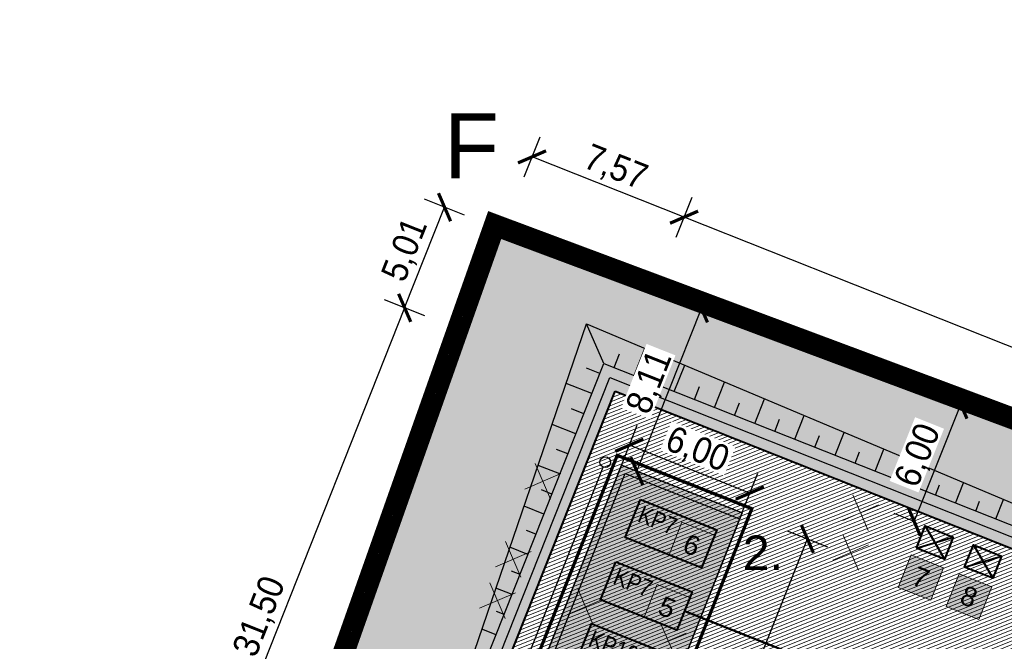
# Model space of a CAD drawing. Header units: millimetres. Extents: x -420 to 7389807, y 100 to 5530098.
# Tile 9 of 19: x 880 to 925, y 384 to 412. Entities that reach past the tile are written whole.
import ezdxf
from ezdxf.enums import TextEntityAlignment as Align
from ezdxf.lldxf.tags import DXFTag

# ---------------------------------------------------------------- set-up
doc = ezdxf.new("R2010")
doc.units = ezdxf.units.MM
doc.linetypes.add('DASHDOTX2', pattern=[2, 1, -0.5, 0, -0.5])
doc.linetypes.add('HIDDEN', pattern=[0.375, 0.25, -0.125])
for name, color, linetype, lineweight in [('_opisy', 7, 'Continuous', 0), ('_symbole', 7, 'Continuous', 13), ('_wymiary', 7, 'Continuous', 9), ('A_OGODZENIE', 200, 'Continuous', 30), ('A_Z_drogi grube', 7, 'Continuous', 40), ('A_Z_granice działek', 74, 'Continuous', 13), ('A_Z_hatch_kreskowanie', 252, 'Continuous', 9), ('A_Z_kontenery', 151, 'Continuous', 40), ('A_Z_podkład mapa tiff', 7, 'Continuous', 15), ('A_Z_przerywana_obiekty nad', 7, 'HIDDEN', 30), ('A_Z_sieć_wodna', 160, 'Continuous', 30), ('A_Z_zakres działek-opracowania', 161, 'DASHDOTX2', 13), ('A_Z_zieleń_trawa', 95, 'Continuous', 9), ('A_ściany proj.', 7, 'Continuous', 30), ('D_skarpy', 94, 'Continuous', 30)]:
    doc.layers.add(name, color=color, linetype=linetype, lineweight=lineweight)
doc.layers.add('A_opis', color=7, linetype='Continuous')
doc.layers.add('A_wyposażenie', color=7, linetype='Continuous', lineweight=5, true_color=0xe0a400)
doc.layers.add('S kanalizacja deszczowa', color=7, linetype='ICAD_ISO03W100', lineweight=30, true_color=0xc18e00)
doc.layers.add('A_Z_hatch_budynek 2', color=7, linetype='Continuous', lineweight=0, true_color=0xc5c9f6, transparency=0.7)
doc.styles.add('ARIAL_CE', font='arial.ttf')
doc.styles.get("Standard").update_dxf_attribs({"font": 'arial.ttf', "width": 0.9})
tags = doc.linetypes.add('ICAD_ISO03W100', pattern=[30, 12, -18]).pattern_tags.tags
tags[6:7] = [DXFTag(74, 4), DXFTag(75, 0), DXFTag(340, '0'), DXFTag(46, 1.0), DXFTag(50, 0.0), DXFTag(44, 0.0), DXFTag(45, 0.0)]
tags[4:5] = [DXFTag(74, 4), DXFTag(75, 0), DXFTag(340, '0'), DXFTag(46, 1.0), DXFTag(50, 0.0), DXFTag(44, 0.0), DXFTag(45, 0.0)]
doc.linetypes.add('OGRODZENIE1', pattern='A,0.25,-0.1,[133,ltypeshp.shx,S=0.1,R=0,X=-0.1,Y=0],-0.1,1', length=1.45)
doc.dimstyles.new('1_500', dxfattribs={"dimtxt": 1.2, "dimasz": 1, "dimexe": 1, "dimexo": 0.625, "dimgap": 0.2, "dimtad": 1, "dimzin": 0, "dimtxsty": 'Standard', "dimblk": 'ARCHTICK', "dimblk1": 'ARCHTICK', "dimblk2": 'ARCHTICK', "dimcen": 1, "dimclrd": 256, "dimclre": 256, "dimclrt": 256, "dimadec": 0, "dimazin": 0, "dimtfac": 1, "dimtmove": 1, "dimatfit": 3, "dimldrblk": 'ARCHTICK', "dimfxl": 1, "dimfxlon": 1, "dimtfill": 1, "dimarcsym": 1})
picture_1 = doc.add_image_def('image1.tiff', size_in_pixel=(3306, 2337))

# ---------------------------------------------------------------- blocks, each defined once
blk = doc.blocks.new('numeracja kontenera')
at = {"layer": 'A_opis', "linetype": 'Continuous', "true_color": 0xffffff}
blk.add_hatch(color=7, dxfattribs=at).paths.add_polyline_path([(-0.63, 0.63), (2.62, 0.63), (2.62, -2.62), (-0.63, -2.62)])
at = {"layer": '_symbole'}
blk.add_lwpolyline([(-0.63, 0.63), (2.62, 0.63), (2.62, -2.62), (-0.63, -2.62)], close=True, dxfattribs=at)
at = {"color": 102, "ltscale": 0.02, "true_color": 0x19e52a, "style": 'ARIAL_CE'}
blk.add_attdef('A', text='', height=2.925, dxfattribs=at).set_placement((0.995, -0.995), align=Align.MIDDLE_CENTER)
blk = doc.blocks.new('_ArchTick')
at = {"color": 0, "linetype": 'ByBlock', "const_width": 0.15}
blk.add_lwpolyline([(-0.5, -0.5), (0.5, 0.5)], dxfattribs=at)
blk = doc.blocks.new('*D18')
at = {"layer": '_wymiary', "lineweight": -2}
for p, q in [((909.919, 402.23), (910.656, 404.089)), ((971.639, 378.829), (910.287, 403.16)), ((971.27, 377.899), (972.007, 379.758))]:
    blk.add_line(p, q, dxfattribs=at)
at = {"layer": 'Defpoints', "color": 0}
for p in [(910.287, 403.16), (907.093, 395.106), (968.445, 370.775)]:
    blk.add_point(p, dxfattribs=at)
at = {"layer": '_wymiary', "lineweight": -2}
for p, rotation in [((910.287, 403.16), 158.3673339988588), ((971.639, 378.829), 338.3673339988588)]:
    blk.add_blockref('_ArchTick', p, dxfattribs=dict(at, rotation=rotation))
at = {"layer": '_wymiary', "insert": (941.303, 391.851), "char_height": 1.2, "attachment_point": 5, "rotation": 338.3673, "bg_fill": 3, "box_fill_scale": 1.1, "bg_fill_color": 257, "bg_fill_transparency": 0}
blk.add_mtext('66,00', dxfattribs=at)
blk = doc.blocks.new('*D19')
at = {"layer": '_wymiary', "lineweight": -2}
for p, q in [((902.884, 405.02), (903.622, 406.879)), ((910.287, 403.16), (903.253, 405.95)), ((909.919, 402.23), (910.656, 404.089))]:
    blk.add_line(p, q, dxfattribs=at)
at = {"layer": 'Defpoints', "color": 0}
for p in [(903.253, 405.95), (900.059, 397.896), (907.093, 395.106)]:
    blk.add_point(p, dxfattribs=at)
at = {"layer": '_wymiary', "lineweight": -2}
for p, rotation in [((903.253, 405.95), 158.3673339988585), ((910.287, 403.16), 338.3673339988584)]:
    blk.add_blockref('_ArchTick', p, dxfattribs=dict(at, rotation=rotation))
at = {"layer": '_wymiary', "insert": (907.106, 405.402), "char_height": 1.2, "attachment_point": 5, "rotation": 338.3673, "bg_fill": 3, "box_fill_scale": 1.1, "bg_fill_color": 257, "bg_fill_transparency": 0}
blk.add_mtext('7,57', dxfattribs=at)
blk = doc.blocks.new('*D21')
at = {"layer": '_wymiary', "lineweight": -2}
for p, q in [((898.29, 398.598), (896.431, 399.335)), ((897.36, 398.966), (885.748, 369.685)), ((886.677, 369.316), (884.818, 370.054))]:
    blk.add_line(p, q, dxfattribs=at)
at = {"layer": 'Defpoints', "color": 0}
for p in [(907.093, 395.106), (885.748, 369.685), (895.477, 365.826)]:
    blk.add_point(p, dxfattribs=at)
at = {"layer": '_wymiary', "lineweight": -2}
for p, rotation in [((897.36, 398.966), 68.36733399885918), ((885.748, 369.685), 248.3673339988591)]:
    blk.add_blockref('_ArchTick', p, dxfattribs=dict(at, rotation=rotation))
at = {"layer": '_wymiary', "insert": (890.698, 384.665), "char_height": 1.2, "attachment_point": 5, "rotation": 68.3673, "bg_fill": 3, "box_fill_scale": 1.1, "bg_fill_color": 257, "bg_fill_transparency": 0}
blk.add_mtext('31,50', dxfattribs=at)
blk = doc.blocks.new('*D23')
at = {"layer": '_wymiary', "lineweight": -2}
for p, q in [((915.063, 388.645), (916.922, 387.907)), ((907.698, 367.362), (915.993, 388.276)), ((906.769, 367.731), (908.628, 366.993))]:
    blk.add_line(p, q, dxfattribs=at)
at = {"layer": 'Defpoints', "color": 0}
for p in [(912.969, 389.475), (915.993, 388.276), (904.675, 368.561)]:
    blk.add_point(p, dxfattribs=at)
at = {"layer": '_wymiary', "lineweight": -2}
for p, rotation in [((915.993, 388.276), 68.36719445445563), ((907.698, 367.362), 248.3671944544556)]:
    blk.add_blockref('_ArchTick', p, dxfattribs=dict(at, rotation=rotation))
at = {"layer": '_wymiary', "insert": (910.989, 378.159), "char_height": 1.2, "attachment_point": 5, "rotation": 68.3672, "bg_fill": 3, "box_fill_scale": 1.1, "bg_fill_color": 257, "bg_fill_transparency": 0}
blk.add_mtext('22,50', dxfattribs=at)
blk = doc.blocks.new('*D28')
at = {"layer": '_wymiary', "lineweight": -2}
for p, q in [((907.388, 391.677), (908.125, 393.536)), ((913.334, 390.395), (907.756, 392.607)), ((912.965, 389.465), (913.702, 391.324))]:
    blk.add_line(p, q, dxfattribs=at)
at = {"layer": 'Defpoints', "color": 0}
for p in [(907.756, 392.607), (899.097, 370.773), (904.712, 368.654)]:
    blk.add_point(p, dxfattribs=at)
at = {"layer": '_wymiary', "lineweight": -2}
for p, rotation in [((907.756, 392.607), 158.3673445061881), ((913.334, 390.395), 338.367344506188)]:
    blk.add_blockref('_ArchTick', p, dxfattribs=dict(at, rotation=rotation))
at = {"layer": '_wymiary', "insert": (910.885, 392.357), "char_height": 1.2, "attachment_point": 5, "rotation": 338.3673, "bg_fill": 3, "box_fill_scale": 1.1, "bg_fill_color": 257, "bg_fill_transparency": 0}
blk.add_mtext('6,00', dxfattribs=at)
blk = doc.blocks.new('*D30')
at = {"layer": '_wymiary', "lineweight": -2}
for p, q in [((908.102, 391.407), (911.09, 398.942)), ((910.961, 398.993), (912.019, 398.573)), ((907.973, 391.458), (909.031, 391.038))]:
    blk.add_line(p, q, dxfattribs=at)
at = {"layer": 'Defpoints', "color": 0}
for p in [(910.38, 399.223), (911.09, 398.942), (907.392, 391.688)]:
    blk.add_point(p, dxfattribs=at)
at = {"layer": '_wymiary', "lineweight": -2}
for p, rotation in [((911.09, 398.942), 68.36734450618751), ((908.102, 391.407), 248.3673445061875)]:
    blk.add_blockref('_ArchTick', p, dxfattribs=dict(at, rotation=rotation))
at = {"layer": '_wymiary', "insert": (908.739, 395.514), "char_height": 1.2, "attachment_point": 5, "rotation": 68.3673, "bg_fill": 3, "box_fill_scale": 1.1, "bg_fill_color": 257, "bg_fill_transparency": 0}
blk.add_mtext('8,11', dxfattribs=at)
blk = doc.blocks.new('*D63')
at = {"layer": '_wymiary', "lineweight": -2}
for p, q in [((923.097, 394.488), (922.168, 394.858)), ((920.937, 389.075), (923.097, 394.488)), ((920.937, 389.075), (920.008, 389.446))]:
    blk.add_line(p, q, dxfattribs=at)
at = {"layer": 'Defpoints', "color": 0}
for p in [(923.097, 394.488), (923.604, 394.285), (921.444, 388.873)]:
    blk.add_point(p, dxfattribs=at)
at = {"layer": '_wymiary', "lineweight": -2}
for p, rotation in [((923.097, 394.488), 68.24718882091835), ((920.937, 389.075), 248.2471888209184)]:
    blk.add_blockref('_ArchTick', p, dxfattribs=dict(at, rotation=rotation))
at = {"layer": '_wymiary', "insert": (921.161, 392.123), "char_height": 1.2, "attachment_point": 5, "rotation": 68.2472, "bg_fill": 3, "box_fill_scale": 1.1, "bg_fill_color": 257, "bg_fill_transparency": 0}
blk.add_mtext('6,00', dxfattribs=at)
blk = doc.blocks.new('*D69')
at = {"layer": '_wymiary', "lineweight": -2}
for p, q in [((900.136, 403.252), (898.277, 403.99)), ((897.36, 398.966), (899.206, 403.621)), ((898.29, 398.598), (896.431, 399.335))]:
    blk.add_line(p, q, dxfattribs=at)
at = {"layer": 'Defpoints', "color": 0}
for p in [(899.206, 403.621), (908.94, 399.761), (907.093, 395.106)]:
    blk.add_point(p, dxfattribs=at)
at = {"layer": '_wymiary', "lineweight": -2}
for p, rotation in [((899.206, 403.621), 68.36733399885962), ((897.36, 398.966), 248.3673339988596)]:
    blk.add_blockref('_ArchTick', p, dxfattribs=dict(at, rotation=rotation))
at = {"layer": '_wymiary', "insert": (897.427, 401.633), "char_height": 1.2, "attachment_point": 5, "rotation": 68.3673, "bg_fill": 3, "box_fill_scale": 1.1, "bg_fill_color": 257, "bg_fill_transparency": 0}
blk.add_mtext('5,01', dxfattribs=at)
blk = doc.blocks.new('wyburzenia')
at = {"color": 1, "ltscale": 2}
for points in [[(-1.273, 1.273), (1.273, -1.273)], [(1.273, 1.273), (-1.273, -1.273)]]:
    blk.add_lwpolyline(points, dxfattribs=at)

msp = doc.modelspace()

# ---------------------------------------------------------------- hatches: boundary and pattern name
at = {"layer": 'A_Z_hatch_budynek 2'}
h = msp.add_hatch(color=256, dxfattribs=at)
h.dxf.hatch_style = 1
h.paths.add_polyline_path([(907.392, 391.688), (912.969, 389.476), (904.712, 368.654), (899.134, 370.866)])
at = {"layer": 'A_Z_hatch_kreskowanie'}
h = msp.add_hatch(dxfattribs=at)
h.set_pattern_fill('ANSI31', color=256, scale=0.05, angle=358.3354)
h.set_pattern_definition([(381.702659, (1890.73047, 346.221), (-0.058704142, 0.147497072), [])])
h.paths.add_polyline_path([(907.093, 395.106), (968.445, 370.775), (955.169, 337.312), (905.437, 357.035), (904.644, 362.191), (895.477, 365.826)])

# ---------------------------------------------------------------- linework, layer by layer
at = {"layer": 'A_Z_drogi grube'}
msp.add_lwpolyline([(907.093, 395.106), (968.445, 370.775), (955.169, 337.312), (905.437, 357.035), (904.644, 362.191), (895.477, 365.826)], close=True, dxfattribs=at)
at = {"layer": 'A_Z_granice działek', "linetype": 'ByBlock', "ltscale": 6, "const_width": 0.5}
msp.add_lwpolyline([(901.677, 402.473), (973.759, 375.557), (955.35, 329.71), (885.72, 357.324)], close=True, dxfattribs=at)
at = {"layer": 'A_Z_kontenery'}
msp.add_lwpolyline([(907.127, 387.221), (910.659, 385.821), (909.959, 384.054), (906.426, 385.455)], close=True, dxfattribs=at)
at = {"layer": 'A_Z_przerywana_obiekty nad', "ltscale": 6, "const_width": 0.15}
msp.add_lwpolyline([(907.196, 392.143), (913.424, 389.673), (904.871, 368.107), (898.643, 370.577)], close=True, dxfattribs=at)
at = {"layer": 'A_Z_zakres działek-opracowania', "ltscale": 2, "const_width": 0.5}
msp.add_lwpolyline([(885.248, 357.49), (901.375, 403.119), (974.414, 375.846), (956, 329.988), (1027.671, 301.206), (1098.756, 272.885), (1119.008, 265.182), (1124.658, 263.258), (1149.055, 255.268), (1146.117, 241.097), (1137.626, 241.667), (1130.021, 242.105), (1092.109, 264.731), (1046.604, 282.882), (882.123, 348.509)], close=True, dxfattribs=at)
at = {"layer": 'D_skarpy', "linetype": 'Continuous'}
for p, q in [((896.133, 370.079), (905.774, 398.226)), ((905.774, 398.226), (966.977, 372.433)), ((906.568, 396.39), (905.774, 398.226)), ((896.133, 370.079), (906.568, 396.39)), ((906.568, 396.39), (966.977, 372.433))]:
    msp.add_line(p, q, dxfattribs=at)
at = {"layer": 'S kanalizacja deszczowa', "linetype": 'Continuous', "ltscale": 0.1}
msp.add_lwpolyline([(898.032, 370.12), (906.547, 391.593)], dxfattribs=at)
msp.add_circle((906.64, 391.825), 0.25, dxfattribs=at)

# ---------------------------------------------------------------- block references
at = {"ltscale": 0.02}
ref = msp.add_blockref('numeracja kontenera', (909.224, 385.755), dxfattribs=dict(at, xscale=0.4999999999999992, yscale=0.4999999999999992, zscale=0.4999999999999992, rotation=338.3673011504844))
ref.add_attrib('A', '5', dxfattribs={"color": 102, "ltscale": 0.02, "true_color": 0x19e52a, "height": 0.9, "rotation": 338.3673, "style": 'ARIAL_CE'}).set_placement((909.503, 385.107), align=Align.MIDDLE_CENTER)

# ---------------------------------------------------------------- texts
at = {"layer": '_opisy'}
msp.add_text('2.', height=1.6, dxfattribs=at).set_placement((913.933, 387.63), align=Align.MIDDLE_CENTER)
at = {"layer": '_opisy', "insert": (907.239, 386.962), "char_height": 0.8, "width": 1.86412, "attachment_point": 1, "rotation": 338.3673}
msp.add_mtext('{\\W0.85;KP7}', dxfattribs=at)
at = {"layer": 'A_Z_zakres działek-opracowania', "linetype": 'HIDDEN', "ltscale": 6}
msp.add_text('F', height=3, dxfattribs=at).set_placement((900.449, 404.06), align=Align.BOTTOM_CENTER)

# ---------------------------------------------------------------- pictures from other files: only their frames are drawn
at = {"layer": 'A_Z_podkład mapa tiff'}
image = msp.add_image(picture_1, insert=(743.588, 215.996), size_in_units=(419.806, 296.759), rotation=-0.44367, dxfattribs=dict(at, fade=20))
image.dxf.flags = 7

# ---------------------------------------------------------------- next in the draw order: dimensions: what is measured, and where the dimension line sits
at = {"layer": '_wymiary'}
dim = msp.add_aligned_dim(p1=(968.445, 370.775), p2=(907.093, 395.106), distance=-8.664, dimstyle='1_500', dxfattribs=at)
dim.commit()
dim.dimension.update_dxf_attribs({"geometry": '*D18', "text_midpoint": (941.303, 391.851)})

# ---------------------------------------------------------------- next in the draw order: linework, layer by layer
at = {"layer": 'A_Z_kontenery'}
for p, q in [((921.444, 388.873), (922.34, 387.334)), ((921.038, 387.85), (922.745, 388.357)), ((923.672, 387.993), (924.568, 386.455)), ((923.267, 386.971), (924.974, 387.477))]:
    msp.add_line(p, q, dxfattribs=at)
for points in [[(921.038, 387.85), (921.444, 388.873), (922.745, 388.357), (922.34, 387.334)], [(923.267, 386.971), (923.672, 387.993), (924.974, 387.477), (924.568, 386.455)]]:
    msp.add_lwpolyline(points, close=True, dxfattribs=at)
at = {"layer": 'D_skarpy', "linetype": 'Continuous'}
for points in [[(911.695, 394.357), (912.162, 395.534)], [(912.625, 393.988), (912.854, 394.567)], [(914.484, 393.251), (914.706, 393.81)], [(915.413, 392.882), (915.849, 393.981)], [(917.273, 392.145), (917.692, 393.204)], [(916.343, 392.514), (916.557, 393.053)], [(918.202, 391.776), (918.408, 392.296)], [(919.132, 391.408), (919.536, 392.427)], [(920.061, 391.039), (920.259, 391.539)], [(920.991, 390.67), (921.379, 391.65)], [(922.85, 389.933), (923.223, 390.873)], [(921.92, 390.302), (922.111, 390.782)], [(923.78, 389.564), (923.962, 390.024)], [(924.709, 389.196), (925.066, 390.096)]]:
    msp.add_lwpolyline(points, dxfattribs=at)

# ---------------------------------------------------------------- next in the draw order: block references
at = {"ltscale": 0.02}
ref = msp.add_blockref('numeracja kontenera', (920.964, 387.134), dxfattribs=dict(at, xscale=0.4999999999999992, yscale=0.4999999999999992, zscale=0.4999999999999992, rotation=338.3673011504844))
ref.add_attrib('A', '7', dxfattribs={"color": 102, "ltscale": 0.02, "true_color": 0x19e52a, "height": 0.9, "rotation": 338.3673, "style": 'ARIAL_CE'}).set_placement((921.243, 386.486), align=Align.MIDDLE_CENTER)
ref = msp.add_blockref('numeracja kontenera', (923.193, 386.254), dxfattribs=dict(at, xscale=0.4999999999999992, yscale=0.4999999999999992, zscale=0.4999999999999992, rotation=338.3673011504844))
ref.add_attrib('A', '8', dxfattribs={"color": 102, "ltscale": 0.02, "true_color": 0x19e52a, "height": 0.9, "rotation": 338.3673, "style": 'ARIAL_CE'}).set_placement((923.471, 385.607), align=Align.MIDDLE_CENTER)
at = {"layer": '_wymiary', "color": 2, "xscale": 0.5, "yscale": 0.5, "zscale": 0.5, "rotation": 68.36727649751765}
for p in [(918.454, 389.488), (917.997, 387.647)]:
    msp.add_blockref('wyburzenia', p, dxfattribs=at)

# ---------------------------------------------------------------- next in the draw order: dimensions: what is measured, and where the dimension line sits
at = {"layer": '_wymiary'}
dim = msp.add_linear_dim(base=(903.253, 405.95), p1=(907.093, 395.106), p2=(900.059, 397.896), angle=158.3673, dimstyle='1_500', dxfattribs=at)
dim.commit()
dim.dimension.update_dxf_attribs({"geometry": '*D19', "text_midpoint": (907.106, 405.402)})

# ---------------------------------------------------------------- next in the draw order: hatches: boundary and pattern name
at = {"layer": 'A_Z_zieleń_trawa'}
h = msp.add_hatch(dxfattribs=at)
h.set_pattern_fill('AR-CONC', color=256, scale=0.015, angle=358)
h.set_pattern_definition([(386.36733, (1852.0132, 375.055), (2.4077416, -1.3145245), [0.28575, -3.14325]), (691.36733, (1852.0132, 375.055), (0.664523, 2.837427), [0.2286, -2.514609]), (436.81878, (1852.2138, 374.9456), (3.072264, 1.5229026), [0.24285, -2.671354]), (382.55153, (1852.3186, 375.7532), (3.472369, -2.207764), [0.428625, -4.714875]), (433.0029, (1852.608, 375.5692), (4.750202, 1.972606), [0.364275, -4.007034]), (687.5515, (1852.3186, 375.753), (4.750202, 1.972606), [0.3429, -3.771896]), (357.36733, (1852.5913, 375.426), (1.4685593, -2.316998), [0.28575, -3.14325]), (662.36733, (1852.5913, 375.426), (1.95682, 2.159494), [0.2286, -2.5146]), (407.81878, (1852.7137, 375.2328), (3.425379, -0.157504), [0.24285, -2.671349]), (373.86733, (1852.0132, 375.0551), (0.5508791, 1.1433846), [0, -2.48412, 0, -2.5527, 0, -2.524125]), (343.86733, (1852.0132, 375.0551), (1.5206297, 0.9748916), [0, -1.45542, 0, -2.42697, 0, -0.962025]), (303.86733, (1851.2348, 375.3957), (1.8288406, -0.8940404), [0, -0.9525, 0, -2.9718, 0, -3.94335]), (293.86733, (1850.8858, 375.5484), (2.1884847, -0.5413), [0, -1.23825, 0, -1.97358, 0, -2.80035])])
h.paths.add_polyline_path([(968.445, 370.775), (955.169, 337.312), (905.47, 357.022), (904.644, 362.191), (895.477, 365.826), (907.093, 395.106)])
edge = h.paths.add_edge_path()
edge.add_line((943.306, 340.628), (943.782, 341.828))
edge.add_line((943.782, 341.828), (950.986, 338.971))
edge.add_line((950.986, 338.971), (950.171, 336.915))
edge.add_arc((954.818, 335.071), 5, 158.3673, 231.6147)
edge.add_line((951.714, 331.152), (937.756, 336.688))
edge.add_arc((937.496, 342.932), 6.25, 272.3787, 338.3673)
edge = h.paths.add_edge_path()
edge.add_line((973.759, 375.557), (955.35, 329.71))
edge.add_line((955.35, 329.71), (914.909, 345.748))
edge.add_arc((918.173, 351.078), 6.25, 158.3674, 238.5191, ccw=False)
edge.add_line((912.364, 353.382), (912.674, 354.165))
edge.add_line((912.674, 354.165), (905.47, 357.022))
edge.add_line((905.47, 357.022), (904.815, 355.37))
edge.add_arc((900.167, 357.214), 5, 251.1851, 338.3673, ccw=False)
edge.add_line((898.554, 352.481), (895.989, 353.355))
edge.add_line((895.989, 353.355), (895.954, 353.266))
edge.add_line((895.954, 353.266), (885.72, 357.324))
edge.add_line((885.72, 357.324), (901.677, 402.473))
edge.add_line((901.677, 402.473), (973.759, 375.557))

# ---------------------------------------------------------------- next in the draw order: linework, layer by layer
at = {"layer": 'D_skarpy', "linetype": 'Continuous'}
for points in [[(909.836, 395.094), (910.319, 396.311)], [(910.766, 394.726), (911.003, 395.324)]]:
    msp.add_lwpolyline(points, dxfattribs=at)

# ---------------------------------------------------------------- next in the draw order: dimensions: what is measured, and where the dimension line sits
at = {"layer": '_wymiary'}
dim = msp.add_aligned_dim(p1=(904.675, 368.561), p2=(912.969, 389.475), distance=-3.253, dimstyle='1_500', dxfattribs=at)
dim.commit()
dim.dimension.update_dxf_attribs({"geometry": '*D23', "text_midpoint": (910.989, 378.159)})

# ---------------------------------------------------------------- next in the draw order: texts
at = {"layer": '_opisy', "insert": (908.382, 389.843), "char_height": 0.8, "width": 1.86412, "attachment_point": 1, "rotation": 338.3673}
msp.add_mtext('{\\W0.85;KP7}', dxfattribs=at)

# ---------------------------------------------------------------- next in the draw order: dimensions: what is measured, and where the dimension line sits
at = {"layer": '_wymiary'}
dim = msp.add_linear_dim(base=(885.748, 369.685), p1=(907.093, 395.106), p2=(895.477, 365.826), angle=248.3673, dimstyle='1_500', dxfattribs=at)
dim.commit()
dim.dimension.update_dxf_attribs({"geometry": '*D21', "text_midpoint": (890.698, 384.665)})

# ---------------------------------------------------------------- next in the draw order: linework, layer by layer
at = {"layer": 'A_Z_kontenery'}
msp.add_lwpolyline([(905.099, 382.109), (908.817, 380.634), (909.702, 382.865), (905.984, 384.34)], close=True, dxfattribs=at)
at = {"layer": 'A_ściany proj.'}
for points in [[(907.392, 391.687), (912.969, 389.475), (904.675, 368.561), (899.097, 370.773)], [(902.01, 378.117), (907.587, 375.905), (912.969, 389.476), (907.392, 391.688)], [(907.56, 391.299), (912.859, 389.197), (907.587, 375.905), (902.289, 378.006)]]:
    msp.add_lwpolyline(points, close=True, dxfattribs=at)
at = {"layer": 'D_skarpy', "linetype": 'Continuous'}
msp.add_lwpolyline([(905.646, 394.067), (905.075, 394.293)], dxfattribs=at)

# ---------------------------------------------------------------- next in the draw order: dimensions: what is measured, and where the dimension line sits
at = {"layer": '_wymiary', "color": 2}
dim = msp.add_linear_dim(base=(907.756, 392.607), p1=(904.712, 368.654), p2=(899.097, 370.773), angle=338.3673, dimstyle='1_500', dxfattribs=at)
dim.commit()
dim.dimension.update_dxf_attribs({"geometry": '*D28', "text_midpoint": (910.885, 392.357)})

# ---------------------------------------------------------------- next in the draw order: linework, layer by layer
at = {"layer": 'A_wyposażenie', "const_width": 0.1}
msp.add_lwpolyline([(910.307, 384.938), (921.462, 380.514), (921.038, 379.445), (921.886, 381.583)], dxfattribs=at)
at = {"layer": 'A_Z_kontenery'}
msp.add_lwpolyline([(908.27, 390.103), (911.802, 388.702), (911.101, 386.936), (907.569, 388.337)], close=True, dxfattribs=at)
at = {"layer": 'A_Z_sieć_wodna', "linetype": 'HIDDEN', "ltscale": 20}
msp.add_circle((893.488, 367.558), 75, dxfattribs=at)
at = {"layer": 'D_skarpy', "linetype": 'Continuous'}
for points in [[(913.554, 393.62), (914.006, 394.757)], [(905.277, 393.137), (904.18, 393.572)], [(904.909, 392.207), (904.382, 392.416)], [(904.54, 391.278), (903.531, 391.678)], [(904.171, 390.348), (903.689, 390.54)], [(903.803, 389.419), (902.882, 389.784)], [(903.434, 388.489), (902.996, 388.663)], [(903.065, 387.56), (902.233, 387.89)], [(902.697, 386.63), (902.303, 386.786)], [(902.328, 385.7), (901.585, 385.995)], [(901.959, 384.771), (901.61, 384.91)], [(901.591, 383.841), (900.936, 384.101)]]:
    msp.add_lwpolyline(points, dxfattribs=at)

# ---------------------------------------------------------------- next in the draw order: block references
at = {"ltscale": 0.02}
ref = msp.add_blockref('numeracja kontenera', (910.367, 388.637), dxfattribs=dict(at, xscale=0.4999999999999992, yscale=0.4999999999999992, zscale=0.4999999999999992, rotation=338.3673011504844))
ref.add_attrib('A', '6', dxfattribs={"color": 102, "ltscale": 0.02, "true_color": 0x19e52a, "height": 0.9, "rotation": 338.3673, "style": 'ARIAL_CE'}).set_placement((910.645, 387.989), align=Align.MIDDLE_CENTER)
at = {"layer": '_wymiary', "color": 2, "xscale": 0.5, "yscale": 0.5, "zscale": 0.5}
for p, rotation in [((903.754, 390.94), 338.3672764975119), ((902.382, 387.334), 338.3672764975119), ((901.655, 385.422), 338.3672764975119), ((905.723, 385.131), 68.36727649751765), ((909.558, 383.556), 338.3672764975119)]:
    msp.add_blockref('wyburzenia', p, dxfattribs=dict(at, rotation=rotation))

# ---------------------------------------------------------------- next in the draw order: texts
at = {"layer": '_opisy', "insert": (906.096, 384.08), "char_height": 0.8, "width": 1.86412, "attachment_point": 1, "rotation": 338.3673}
msp.add_mtext('{\\W0.85;KP10}', dxfattribs=at)

# ---------------------------------------------------------------- next in the draw order: dimensions: what is measured, and where the dimension line sits
at = {"layer": '_wymiary', "color": 2}
dim = msp.add_linear_dim(base=(899.206, 403.621), p1=(907.093, 395.106), p2=(908.94, 399.761), angle=248.3673, dimstyle='1_500', dxfattribs=at)
dim.commit()
dim.dimension.update_dxf_attribs({"geometry": '*D69', "text_midpoint": (897.427, 401.633)})

# ---------------------------------------------------------------- next in the draw order: linework, layer by layer
at = {"layer": 'A_OGODZENIE', "linetype": 'OGRODZENIE1', "ltscale": 3}
msp.add_lwpolyline([(905.425, 356.502), (904.987, 356.676), (904.193, 361.832), (894.867, 365.53), (906.848, 395.741), (971.556, 370.079), (957.772, 335.742), (949.826, 338.893)], dxfattribs=at)
at = {"layer": 'D_skarpy', "linetype": 'Continuous'}
for points in [[(907.047, 396.2), (907.3, 396.838)], [(907.977, 395.832), (908.475, 397.088)], [(906.383, 395.926), (905.768, 396.17)], [(908.906, 395.463), (909.152, 396.081)], [(906.015, 394.996), (904.829, 395.466)]]:
    msp.add_lwpolyline(points, dxfattribs=at)

# ---------------------------------------------------------------- next in the draw order: dimensions: what is measured, and where the dimension line sits
at = {"layer": '_wymiary', "color": 2}
dim = msp.add_linear_dim(base=(911.09, 398.942), p1=(907.392, 391.688), p2=(910.38, 399.223), angle=68.3673, dimstyle='1_500', dxfattribs=at)
dim.commit()
dim.dimension.update_dxf_attribs({"geometry": '*D30', "text_midpoint": (908.739, 395.514)})
dim = msp.add_aligned_dim(p1=(921.444, 388.873), p2=(923.604, 394.285), distance=0.546, text='6,00', dimstyle='1_500', dxfattribs=at)
dim.commit()
dim.dimension.update_dxf_attribs({"geometry": '*D63', "text_midpoint": (921.161, 392.123)})

doc.saveas('drawing.dxf')
